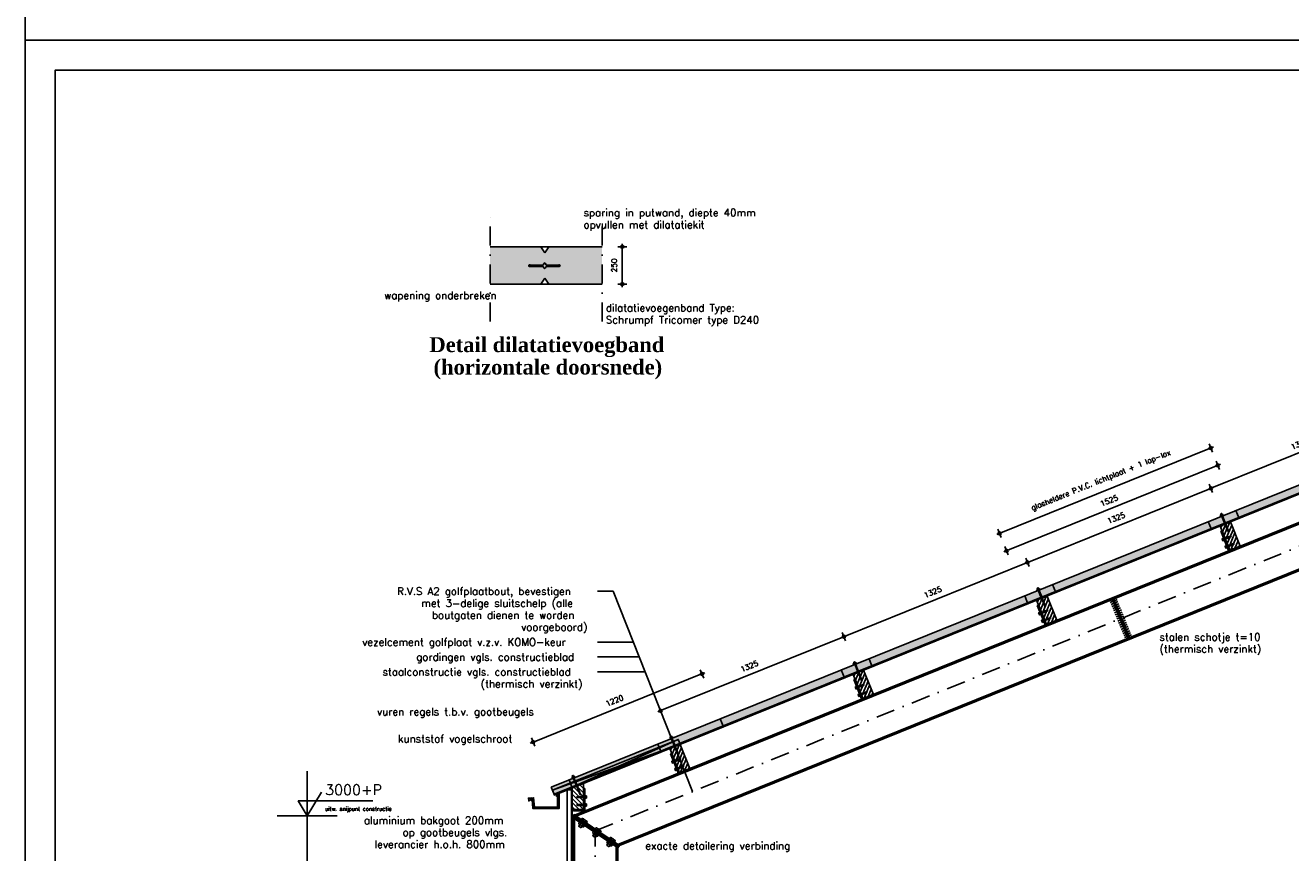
# Model space of a CAD drawing. Extents: x 0 to 38100, y 0 to 35640.
# Tile 16 of 42: x 0 to 8474, y 18321 to 23860. Entities that reach past the tile are written whole.
import ezdxf
from ezdxf.enums import TextEntityAlignment as Align

# ---------------------------------------------------------------- set-up
doc = ezdxf.new("R2010")
doc.units = 0
doc.header["$LTSCALE"] = 20
doc.header["$PDMODE"] = 1
doc.header["$PDSIZE"] = -3
doc.linetypes.add('DASHDOT2', pattern=[12.7, 6.35, -3.175, 0, -3.175])
doc.layers.get('0').update_dxf_attribs({"linetype": 'CONTINUOUS'})
doc.layers.get('DEFPOINTS').update_dxf_attribs({"linetype": 'CONTINUOUS'})
for name, color, linetype in [('A--A23--_F123-_SOLID', 27, 'CONTINUOUS'), ('A--A27--_F123-_SOLID', 7, 'CONTINUOUS'), ('A--A28H-_F-2--', 9, 'CONTINUOUS'), ('A--L$1A-_AFBREEKLIJN', 1, 'DASHDOT2'), ('A--L$2A-', 7, 'CONTINUOUS'), ('A--L$2A-_F123-', 1, 'CONTINUOUS'), ('A--L16--_F123-', 3, 'CONTINUOUS'), ('A--L21--_F123-', 1, 'CONTINUOUS'), ('A--L27--', 7, 'CONTINUOUS'), ('A--L27--_F-23-', 2, 'CONTINUOUS'), ('A--L27--_F123-', 1, 'CONTINUOUS'), ('A--L28--', 7, 'CONTINUOUS'), ('A--L28--_F-23-', 7, 'CONTINUOUS'), ('A--L28H-_F-23-', 7, 'CONTINUOUS'), ('A--L28S-_F123-', 1, 'CONTINUOUS'), ('A--M$1A-_F123-_MAATV', 7, 'CONTINUOUS'), ('A--M$1A-_F123-_PEILM', 7, 'CONTINUOUS'), ('A--T$1A-_F123-_01', 7, 'CONTINUOUS'), ('A--T$1A-_F123-_0_13MM', 8, 'CONTINUOUS'), ('A--T$1A-_F123-_0_18MM', 1, 'CONTINUOUS'), ('A--T$1A-_F123-_0_25MM', 2, 'CONTINUOUS'), ('A--T$1A-_F123-_0_35MM', 3, 'CONTINUOUS'), ('X--LR---_CP', 7, 'CONTINUOUS')]:
    doc.layers.add(name, color=color, linetype=linetype)
doc.styles.add('0_13', font='ROMANS.shx', dxfattribs={"height": 26})
doc.styles.add('0_25', font='ROMANS.shx', dxfattribs={"height": 50})
doc.styles.add('0_35', font='ROMANS.shx', dxfattribs={"height": 70})
doc.styles.add('ALFA-0_25', font='ROMANS')
doc.styles.add('DLV_5', font='TIMESBD.TTF')
doc.styles.add('MISO', font='ROMANS.shx')
doc.dimstyles.new('DLV18', dxfattribs={"dimscale": 20, "dimtxt": 1.8, "dimasz": 1, "dimexe": 0, "dimexo": 0, "dimgap": 0, "dimtad": 0, "dimdec": 0, "dimrnd": 1, "dimzin": 0, "dimtxsty": 'MISO', "dimblk1": '$DIMDLV', "dimblk2": '$DIMDLV', "dimsah": 1, "dimcen": 0, "dimse1": 1, "dimse2": 1, "dimclrd": 256, "dimclre": 256, "dimclrt": 1, "dimazin": 3, "dimtfac": 1, "dimtdec": 0, "dimtix": 1, "dimtmove": 0, "dimatfit": 3, "dimtvp": 1.5, "dimtolj": 1, "dimtzin": 0})

# ---------------------------------------------------------------- blocks, each defined once
blk = doc.blocks.new('QD28001-')
at = {"layer": 'A--L28--_F-23-', "color": 8, "linetype": 'CONTINUOUS'}
for p, q in [((-3.8, -0.3), (-3.4, 0)), ((-3.4, 0), (3.4, 0)), ((3.4, 0), (3.8, -0.3)), ((-5, -8.1), (-11, -9.7)), ((-11, -10.7), (-11, -9.7)), ((-11, -9.7), (11, -9.7)), ((11, -10.7), (-11, -10.7)), ((-5.5, -7.3), (-4.5, -6.1)), ((-5, -8.1), (-5.5, -7.3)), ((5.5, -7.3), (-5.5, -7.3)), ((5, -8.1), (-5, -8.1)), ((-3.8, -4.8), (-3.8, -0.3)), ((3.8, -4.8), (-3.8, -4.8)), ((3.8, -4.8), (-3.8, -4.8)), ((-2.5, -59), (-2.5, -15.2)), ((-2.5, -84.4), (-2.5, -67)), ((-2.5, -84.4), (-2.1, -86.8)), ((-1.9, -4.8), (-1.9, -0.3)), ((1.9, -4.8), (1.9, -0.3)), ((2.5, -84.4), (2.2, -86.3)), ((2.5, -59), (2.5, -15.2)), ((2.5, -84.4), (2.5, -67)), ((3.8, -0.3), (3.8, -4.8)), ((4.5, -6.1), (5.5, -7.3)), ((5, -8.1), (5.5, -7.3)), ((11, -9.7), (5, -8.1)), ((11, -10.7), (11, -9.7)), ((3.3, -89.4), (-3.2, -88)), ((3.3, -91.9), (-3.2, -90.6)), ((3.3, -94.5), (-3.2, -93.1)), ((3.3, -97), (-3.2, -95.7)), ((3.3, -99.6), (-3.2, -98.2)), ((3.3, -102.1), (-3.2, -100.7)), ((3.3, -104.7), (-3.2, -103.3)), ((3.3, -107.2), (-3.2, -105.8)), ((3.3, -109.8), (-3.2, -108.4)), ((3.3, -112.3), (-3.2, -110.9)), ((3.3, -114.9), (-3.2, -113.5)), ((3.3, -117.4), (-3.2, -116)), ((3.3, -120), (-3.2, -118.6)), ((-2.1, -87.6), (-2.1, -86.8)), ((-2.1, -88.4), (-2.1, -90.2)), ((-2.1, -90.9), (-2.1, -92.7)), ((-2.1, -93.5), (-2.1, -95.3)), ((-2.1, -96), (-2.1, -97.8)), ((-2.1, -98.6), (-2.1, -100.4)), ((-2.1, -101.1), (-2.1, -102.9)), ((-2.1, -103.7), (-2.1, -105.5)), ((-2.1, -106.2), (-2.1, -108)), ((-2.1, -108.8), (-2.1, -110.6)), ((-2.1, -111.3), (-2.1, -113.1)), ((-2.1, -113.9), (-2.1, -115.7)), ((-2.1, -116.4), (-2.1, -118.2)), ((-2.1, -118.9), (-2.1, -120.8)), ((3.3, -130.1), (-0.2, -129.4)), ((3.3, -86.8), (0.1, -86.2)), ((3.3, -127.5), (0.1, -126.9)), ((3.3, -132.6), (0.3, -132)), ((2.1, -89), (2.1, -87.2)), ((2.1, -89.7), (2.1, -91.6)), ((2.1, -92.3), (2.1, -94.1)), ((2.1, -94.8), (2.1, -96.7)), ((2.1, -97.4), (2.1, -99.2)), ((2.1, -99.9), (2.1, -101.8)), ((2.1, -102.5), (2.1, -104.3)), ((2.1, -105), (2.1, -106.9)), ((2.1, -107.6), (2.1, -109.4)), ((2.1, -110.1), (2.1, -111.9)), ((2.1, -112.7), (2.1, -114.5)), ((2.1, -115.2), (2.1, -117)), ((2.1, -117.8), (2.1, -119.6)), ((2.1, -120.3), (2.1, -127)), ((2.1, -120.3), (2.1, -122.1)), ((2.1, -127.9), (2.1, -129.7)), ((2.1, -130.4), (2.1, -132.3))]:
    blk.add_line(p, q, dxfattribs=at)
for points in [[(6.2, -6.1), (-6.2, -6.1), (-6.2, -4.8), (6.2, -4.8)], [(-2.1, -87.6), (3.3, -89.4), (2.1, -89.7), (-3.2, -88)], [(-2.1, -90.2), (3.3, -91.9), (2.1, -92.3), (-3.2, -90.6)], [(-2.1, -92.7), (3.3, -94.5), (2.1, -94.8), (-3.2, -93.1)], [(-2.1, -95.3), (3.3, -97), (2.1, -97.4), (-3.2, -95.7)], [(-2.1, -97.8), (3.3, -99.6), (2.1, -99.9), (-3.2, -98.2)], [(-2.1, -100.4), (3.3, -102.1), (2.1, -102.5), (-3.2, -100.7)], [(-2.1, -102.9), (3.3, -104.7), (2.1, -105), (-3.2, -103.3)], [(-2.1, -105.5), (3.3, -107.2), (2.1, -107.6), (-3.2, -105.8)], [(-2.1, -108), (3.3, -109.8), (2.1, -110.1), (-3.2, -108.4)], [(-2.1, -110.6), (3.3, -112.3), (2.1, -112.7), (-3.2, -110.9)], [(-2.1, -113.1), (3.3, -114.9), (2.1, -115.2), (-3.2, -113.5)], [(-2.1, -115.7), (3.3, -117.4), (2.1, -117.8), (-3.2, -116)], [(-2.1, -118.2), (3.3, -120), (2.1, -120.3), (-3.2, -118.6)], [(2.1, -87.2), (0.1, -86.2), (2.1, -86.3), (3.3, -86.8)], [(2.1, -127.9), (0.1, -126.9), (2.1, -127), (3.3, -127.5)]]:
    blk.add_lwpolyline(points, close=True, dxfattribs=at)
for points in [[(-2.5, -67), (-1.9, -63.3), (-1.9, -59), (-3.7, -59, 0.215905), (-2.5, -67, 0.240288)], [(2.5, -67), (1.9, -63.3), (1.9, -59), (3.7, -59, -0.215905), (2.5, -67, -0.240288)], [(-2.1, -126.5, -0.245375), (-1.3, -126.9, -0.082052), (-0.2, -129.2, -0.040501), (0.3, -131.9, -0.029739), (0.5, -135.6, -0.004166)]]:
    blk.add_lwpolyline(points, format="xyb", dxfattribs=at)
for points in [[(-2.1, -118.9), (-2.1, -128.3), (-3.2, -128.7), (-2.1, -129.1), (-2.1, -130.9), (-3.2, -131.3), (-2.1, -131.6), (-2.1, -134), (0, -136.1), (2.1, -134), (2.1, -133)], [(-0.3, -128.9), (3.3, -130.1), (2.1, -130.4), (-0.1, -129.7)], [(0.3, -131.7), (3.3, -132.6), (2.1, -133), (0.4, -132.4)]]:
    blk.add_lwpolyline(points, dxfattribs=at)
for centre, radius, start, end in [((-2.9, -1.6), 1.57, 52.12053, 127.87947), ((0, -5.8), 5.77, 70.52918, 109.47082), ((2.9, -1.6), 1.57, 52.12053, 127.87947), ((-5.9, -16.8), 6.13, 100.63959, 178.42907), ((0, -65.2), 50, 76.11686, 103.88314), ((5.8, -16.8), 6.13, 1.57098, 79.36096)]:
    blk.add_arc(centre, radius, start, end, dxfattribs=at)
at = {"layer": 'X--LR---_CP', "linetype": 'CONTINUOUS'}
blk.add_point((0, 0), dxfattribs=at)
blk = doc.blocks.new('QD28002-')
at = {"layer": 'A--L28--_F-23-', "color": 8, "linetype": 'CONTINUOUS'}
for p, q in [((-10.2, 0), (-10.2, 3)), ((10.3, 3), (-10.2, 3)), ((10.3, 0), (-10.2, 0)), ((-7.5, 10.5), (7.5, 10.5)), ((-7.5, 3), (-7.5, 10.5)), ((-3.8, 3), (-3.8, 10.5)), ((0, 15), (0, -54.5)), ((3.7, 3), (3.7, 10.5)), ((7.5, 3), (7.5, 10.5)), ((10.3, 0), (10.3, 3)), ((-1.9, 0), (-4.7, -1)), ((4.7, -2.2), (-4.7, -5.5)), ((4.7, -6.7), (-4.7, -10)), ((4.7, -11.2), (-4.7, -14.5)), ((4.7, -15.7), (-4.7, -19)), ((4.7, -20.2), (-4.7, -23.5)), ((4.7, -24.7), (-4.7, -28)), ((4.7, -29.2), (-4.7, -32.5)), ((4.7, -33.7), (-4.7, -37)), ((4.7, -38.2), (-4.7, -41.5)), ((4.7, -42.7), (-4.7, -46)), ((-3.2, 0), (-3.2, -46.3)), ((-3.2, -46.3), (-1.5, -50)), ((1.5, -50), (-1.5, -50)), ((3.2, -46.3), (1.5, -50)), ((3.2, 0), (3.2, -46.3))]:
    blk.add_line(p, q, dxfattribs=at)
for centre, major_axis, ratio, start_param, end_param in [((-5.6, 9), (-1.87, 0), 0.8, -3.141593, 0), ((0, 9), (-3.75, 0), 0.4, 3.141592, 6.283189), ((5.6, 9), (-1.87, 0), 0.8, -3.141593, 0)]:
    blk.add_ellipse(centre, major_axis=major_axis, ratio=ratio, start_param=start_param, end_param=end_param, dxfattribs=at)
at = {"layer": 'X--LR---_CP', "linetype": 'CONTINUOUS'}
blk.add_point((0, 0), dxfattribs=at)
blk = doc.blocks.new('*X7')
at = {"color": 0}
for p, q in [((16538.7, 19791.4), (16608.4, 19861.1)), ((16538.7, 19819.7), (16580.2, 19861.1)), ((16538.7, 19848), (16551.9, 19861.1)), ((16538.7, 19763.1), (16613.7, 19838.1)), ((16538.7, 19734.8), (16613.7, 19809.8)), ((16538.7, 19706.6), (16613.7, 19781.6)), ((16546.6, 19686.1), (16613.7, 19753.3)), ((16574.9, 19686.1), (16613.7, 19725)), ((16603.2, 19686.1), (16613.7, 19696.7))]:
    blk.add_line(p, q, dxfattribs=at)
blk = doc.blocks.new('QD28H46-')
at = {"layer": 'A--L28H-_F-23-', "color": 2}
blk.add_lwpolyline([(0, 0), (0, 175), (75, 175), (75, 0)], close=True, dxfattribs=at)
at = {"layer": 'X--LR---_CP'}
blk.add_point((0, 0), dxfattribs=at)
at = {"layer": 'A--A28H-_F-2--'}
blk.add_blockref('*X7', (-16538.7, -19686.1), dxfattribs=at)
blk = doc.blocks.new('QD20601-')
at = {"layer": 'A--L28--_F-23-', "color": 1, "linetype": 'CONTINUOUS'}
blk.add_lwpolyline([(-9, 141), (-9, -9), (66, -9), (66, 0), (0, 0), (0, 0), (0, 141)], close=True, dxfattribs=at)
at = {"layer": 'X--LR---_CP', "linetype": 'CONTINUOUS'}
blk.add_point((0, 0), dxfattribs=at)
blk = doc.blocks.new('QD28003-')
at = {"layer": 'X--LR---_CP', "linetype": 'CONTINUOUS'}
blk.add_point((0, 0), dxfattribs=at)
at = {"layer": 'A--L28--', "color": 1, "linetype": 'CONTINUOUS'}
for name, p in [('QD28H46-', (-37.5, -175)), ('QD28001-', (0, 74.1)), ('QD20601-', (-37.5, -175))]:
    blk.add_blockref(name, p, dxfattribs=at)
at = {"layer": 'A--L28--', "color": 1, "linetype": 'CONTINUOUS', "rotation": 90}
for p in [(-46.5, -91), (-46.5, -144.3)]:
    blk.add_blockref('QD28002-', p, dxfattribs=at)
blk = doc.blocks.new('QD28H46A')
at = {"layer": 'A--A28H-_F-2--', "linetype": 'CONTINUOUS'}
h = blk.add_hatch(dxfattribs=at)
h.set_pattern_fill('ALFALINE', color=256, scale=20, style=0, pattern_type=2)
h.set_pattern_definition([(45, (-28800.83, -45005.233), (-14.1421356, 14.1421356), [])])
h.paths.add_polyline_path([(0, 0), (0, 175), (75, 144.7), (75, 0)])
at = {"layer": 'A--L28H-_F-23-', "color": 2}
blk.add_lwpolyline([(0, 0), (0, 175), (75, 144.7), (75, 0)], close=True, dxfattribs=at)
at = {"layer": 'X--LR---_CP'}
blk.add_point((0, 0), dxfattribs=at)
blk = doc.blocks.new('QD28007-')
at = {"layer": 'X--LR---_CP'}
blk.add_point((0, 0), dxfattribs=at)
at = {"layer": 'A--L28--', "color": 1, "linetype": 'CONTINUOUS'}
for name, p, rotation in [('QD28001-', (-3.7, 81.4), 338), ('QD28002-', (-84, -60.7), 90), ('QD28002-', (-84, -114), 90)]:
    blk.add_blockref(name, p, dxfattribs=dict(at, rotation=rotation))
at = {"layer": 'A--L28--'}
blk.add_blockref('QD28H46A', (-75, -144.7), dxfattribs=at)
at = {"layer": 'A--L28--', "color": 1, "linetype": 'CONTINUOUS'}
blk.add_blockref('QD20601-', (-75, -144.7), dxfattribs=at)
blk = doc.blocks.new('$DIMDLV')
at = {"color": 0}
for p, q in [((-1, 0), (1, 0)), ((0, -1.5), (0, 1.5))]:
    blk.add_line(p, q, dxfattribs=at)
blk.add_circle((0, 0), 0.5, dxfattribs=at)
blk = doc.blocks.new('*D28')
at = {"layer": 'A--M$1A-_F123-_MAATV'}
blk.add_line((9149.4, 21249.2), (7958, 20767.8), dxfattribs=at)
at = {"layer": 'DEFPOINTS', "color": 0}
for p in [(9264.4, 21017.9), (7939.4, 20760.3), (8035.9, 20521.6)]:
    blk.add_point(p, dxfattribs=at)
at = {"layer": 'A--M$1A-_F123-_MAATV', "xscale": 20, "yscale": 20, "zscale": 20}
for p, rotation in [((9168, 21256.7), 22.00000000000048), ((7939.4, 20760.3), 202.0000000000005)]:
    blk.add_blockref('$DIMDLV', p, dxfattribs=dict(at, rotation=rotation))
at = {"layer": 'A--M$1A-_F123-_MAATV', "color": 1, "insert": (8533.5, 21058.6), "char_height": 36, "attachment_point": 5, "rotation": 22, "style": 'MISO'}
blk.add_mtext('\\A1;1325', dxfattribs=at)
blk = doc.blocks.new('*D29')
at = {"layer": 'A--M$1A-_F123-_MAATV'}
blk.add_line((7920.9, 20752.8), (6729.5, 20271.5), dxfattribs=at)
at = {"layer": 'DEFPOINTS', "color": 0}
for p in [(8035.9, 20521.6), (6710.9, 20264), (6807.4, 20025.2)]:
    blk.add_point(p, dxfattribs=at)
at = {"layer": 'A--M$1A-_F123-_MAATV', "xscale": 20, "yscale": 20, "zscale": 20}
for p, rotation in [((7939.4, 20760.3), 22.00000000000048), ((6710.9, 20264), 202.0000000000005)]:
    blk.add_blockref('$DIMDLV', p, dxfattribs=dict(at, rotation=rotation))
at = {"layer": 'A--M$1A-_F123-_MAATV', "color": 1, "insert": (7305, 20562.2), "char_height": 36, "attachment_point": 5, "rotation": 22, "style": 'MISO'}
blk.add_mtext('\\A1;1325', dxfattribs=at)
blk = doc.blocks.new('*D30')
at = {"layer": 'A--M$1A-_F123-_MAATV'}
blk.add_line((6692.4, 20256.5), (5500.9, 19775.1), dxfattribs=at)
at = {"layer": 'DEFPOINTS', "color": 0}
for p in [(6807.4, 20025.2), (5482.4, 19767.6), (5578.9, 19528.9)]:
    blk.add_point(p, dxfattribs=at)
at = {"layer": 'A--M$1A-_F123-_MAATV', "xscale": 20, "yscale": 20, "zscale": 20}
for p, rotation in [((6710.9, 20264), 22.00000000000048), ((5482.4, 19767.6), 202.0000000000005)]:
    blk.add_blockref('$DIMDLV', p, dxfattribs=dict(at, rotation=rotation))
at = {"layer": 'A--M$1A-_F123-_MAATV', "color": 1, "insert": (6076.4, 20065.9), "char_height": 36, "attachment_point": 5, "rotation": 22, "style": 'MISO'}
blk.add_mtext('\\A1;1325', dxfattribs=at)
blk = doc.blocks.new('*D31')
at = {"layer": 'A--M$1A-_F123-_MAATV'}
blk.add_line((5463.9, 19760.1), (4272.4, 19278.8), dxfattribs=at)
at = {"layer": 'DEFPOINTS', "color": 0}
for p in [(5578.9, 19528.9), (4253.9, 19271.3), (4350.3, 19032.5)]:
    blk.add_point(p, dxfattribs=at)
at = {"layer": 'A--M$1A-_F123-_MAATV', "xscale": 20, "yscale": 20, "zscale": 20}
for p, rotation in [((5482.4, 19767.6), 22.00000000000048), ((4253.9, 19271.3), 202.0000000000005)]:
    blk.add_blockref('$DIMDLV', p, dxfattribs=dict(at, rotation=rotation))
at = {"layer": 'A--M$1A-_F123-_MAATV', "color": 1, "insert": (4847.9, 19569.5), "char_height": 36, "attachment_point": 5, "rotation": 22, "style": 'MISO'}
blk.add_mtext('\\A1;1325', dxfattribs=at)
blk = doc.blocks.new('*D32')
at = {"layer": 'A--M$1A-_F123-_MAATV'}
blk.add_line((3419, 19068.8), (4513, 19510.8), dxfattribs=at)
at = {"layer": 'DEFPOINTS', "color": 0}
for p in [(4531.6, 19518.3), (4653.3, 19217), (3522.2, 18759.9)]:
    blk.add_point(p, dxfattribs=at)
at = {"layer": 'A--M$1A-_F123-_MAATV', "xscale": 20, "yscale": 20, "zscale": 20}
for p, rotation in [((4531.6, 19518.3), 21.99999999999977), ((3400.4, 19061.3), 201.9999999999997)]:
    blk.add_blockref('$DIMDLV', p, dxfattribs=dict(at, rotation=rotation))
at = {"layer": 'A--M$1A-_F123-_MAATV', "color": 1, "insert": (3945.8, 19339.8), "char_height": 36, "attachment_point": 5, "rotation": 22, "style": 'MISO'}
blk.add_mtext('\\A1;1220', dxfattribs=at)
blk = doc.blocks.new('*D36')
at = {"layer": 'A--M$1A-_F123-_MAATV'}
blk.add_line((6543.1, 20465.8), (7920, 21022.1), dxfattribs=at)
at = {"layer": 'DEFPOINTS', "color": 0}
for p in [(7938.5, 21029.6), (8107.1, 20612.4), (6693.1, 20041.1)]:
    blk.add_point(p, dxfattribs=at)
at = {"layer": 'A--M$1A-_F123-_MAATV', "xscale": 20, "yscale": 20, "zscale": 20}
for p, rotation in [((7938.5, 21029.6), 22.00000000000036), ((6524.6, 20458.3), 202.0000000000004)]:
    blk.add_blockref('$DIMDLV', p, dxfattribs=dict(at, rotation=rotation))
at = {"layer": 'A--M$1A-_F123-_MAATV', "color": 1, "insert": (7204.6, 20810.7), "char_height": 36, "attachment_point": 5, "rotation": 22, "style": 'MISO'}
blk.add_mtext('\\A1;glasheldere P.V.C. lichtplaat + 1 lap-lox', dxfattribs=at)
blk = doc.blocks.new('*D35')
at = {"layer": 'A--M$1A-_F123-_MAATV'}
blk.add_line((6589.9, 20349.9), (7966.8, 20906.2), dxfattribs=at)
at = {"layer": 'DEFPOINTS', "color": 0}
for p in [(7985.3, 20913.7), (8107.1, 20612.4), (6693.1, 20041.1)]:
    blk.add_point(p, dxfattribs=at)
at = {"layer": 'A--M$1A-_F123-_MAATV', "xscale": 20, "yscale": 20, "zscale": 20}
for p, rotation in [((7985.3, 20913.7), 22.00000000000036), ((6571.4, 20342.4), 202.0000000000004)]:
    blk.add_blockref('$DIMDLV', p, dxfattribs=dict(at, rotation=rotation))
at = {"layer": 'A--M$1A-_F123-_MAATV', "color": 1, "insert": (7258.1, 20678.1), "char_height": 36, "attachment_point": 5, "rotation": 22, "style": 'MISO'}
blk.add_mtext('\\A1;1525', dxfattribs=at)
blk = doc.blocks.new('QD27102-')
at = {"layer": 'A--L27--_F-23-', "color": 2, "linetype": 'CONTINUOUS'}
for points in [[(0, 0), (0, -99), (175, -99), (181, -32.5), (175, -32), (169, -93), (6, -93), (6, -34)], [(10, -10), (10, -90), (165, -90), (170.87, -26.41), (206, -28), (203, -47), (189, -40)]]:
    blk.add_lwpolyline(points, dxfattribs=at)
for points in [[(6, -34), (6, 0), (7.73, 1), (17.73, -16.32), (16, -17.32), (8, -3.5), (8, -34)], [(180.14, -46.91), (182, -27), (201.91, -28.86), (201.63, -31.85), (184.71, -30.27), (183.13, -47.19)]]:
    blk.add_lwpolyline(points, close=True, dxfattribs=at)
at = {"layer": 'X--LR---_CP'}
blk.add_point((0, 0), dxfattribs=at)
blk = doc.blocks.new('OO-PM-02')
at = {"layer": 'A--M$1A-_F123-_PEILM', "color": 1}
blk.add_line((10, 0), (-10, 0), dxfattribs=at)
at = {"layer": 'A--M$1A-_F123-_PEILM', "color": 2}
blk.add_lwpolyline([(22, 5), (-3, 5), (0, 0), (4.8, 8)], dxfattribs=at)
at = {"layer": 'A--T$1A-_F123-_0_13MM', "color": 8, "style": '0_13', "flags": 1}
blk.add_attdef('NULPUNT', text='', height=0.5, rotation=59.0362, dxfattribs=at).set_placement((2.4, 4), align=Align.BOTTOM_RIGHT)
at = {"layer": 'A--T$1A-_F123-_0_13MM', "color": 8, "style": '0_13'}
blk.add_attdef('BIJSCHRIFT', (6, 1.7), '', height=1.3, dxfattribs=at)
at = {"layer": 'A--T$1A-_F123-_0_35MM', "color": 3, "style": '0_35'}
blk.add_attdef('PEIL', (6, 7), '', height=3.5, dxfattribs=at)
blk = doc.blocks.new('*D263')
at = {"layer": 'A--M$1A-_F123-_MAATV', "linetype": 'CONTINUOUS'}
blk.add_line((3997.8, 22147.3), (3997.8, 22357.4), dxfattribs=at)
at = {"layer": 'DEFPOINTS', "color": 0, "linetype": 'CONTINUOUS'}
for p in [(3862.5, 22377.4), (3997.8, 22377.4), (3862.5, 22127.3)]:
    blk.add_point(p, dxfattribs=at)
at = {"layer": 'A--M$1A-_F123-_MAATV', "linetype": 'CONTINUOUS', "xscale": 20, "yscale": 20, "zscale": 20}
for p, rotation in [((3997.8, 22377.4), 90), ((3997.8, 22127.3), 270)]:
    blk.add_blockref('$DIMDLV', p, dxfattribs=dict(at, rotation=rotation))
at = {"layer": 'A--M$1A-_F123-_MAATV', "color": 1, "linetype": 'CONTINUOUS', "insert": (3943.8, 22252.4), "char_height": 36, "attachment_point": 5, "rotation": 90, "style": 'MISO'}
blk.add_mtext('\\A1;250', dxfattribs=at)
blk = doc.blocks.new('KA-A1-2X')
at = {"layer": 'A--L$2A-_F123-'}
blk.add_lwpolyline([(0, 0), (0, 594), (1261, 594), (1261, 0)], close=True, dxfattribs=at)
at = {"layer": 'A--L$2A-_F123-', "color": 4}
blk.add_lwpolyline([(10, 10), (1251, 10), (1251, 584), (10, 584)], close=True, dxfattribs=at)

msp = doc.modelspace()

# ---------------------------------------------------------------- linework, layer by layer
at = {"layer": 'A--A23--_F123-_SOLID', "color": 27, "linetype": 'CONTINUOUS'}
for points in [[(3452.7, 22127.3), (3452.7, 22377.4), (3112.5, 22127.3), (3112.5, 22377.4)], [(3478.8, 22337.4), (3452.7, 22377.4), (3478.8, 22167.3), (3452.7, 22127.3)], [(3505, 22377.4), (3478.8, 22337.4), (3505, 22127.3), (3478.8, 22167.3)], [(3862.5, 22127.3), (3862.5, 22377.4), (3505, 22127.3), (3505, 22377.4)]]:
    msp.add_solid(points, dxfattribs=at)
at = {"layer": 'A--A27--_F123-_SOLID', "color": 16, "linetype": 'CONTINUOUS'}
for points in [[(10397.8, 21482.9), (10378.7, 21530.2), (7940.7, 20490.2), (7921.6, 20537.4)], [(6712.2, 19993.8), (6693.1, 20041.1), (3541.3, 18712.6), (3522.2, 18759.9)]]:
    msp.add_solid(points, dxfattribs=at)
at = {"layer": 'A--A27--_F123-_SOLID', "color": 7, "linetype": 'CONTINUOUS'}
for points in [[(10400.2, 21476.8), (10397.8, 21482.9), (7943.2, 20484.1), (7940.7, 20490.2)], [(6714.7, 19987.8), (6712.2, 19993.8), (3543.7, 18706.6), (3541.3, 18712.6)]]:
    msp.add_solid(points, dxfattribs=at)
at = {"layer": 'A--A27--_F123-_SOLID', "color": 11, "linetype": 'CONTINUOUS'}
msp.add_solid([(6714.7, 19987.8), (6693.1, 20041.1), (7943.2, 20484.1), (7921.6, 20537.4)], dxfattribs=at)
at = {"layer": 'A--L$1A-_AFBREEKLIJN', "linetype": 'DASHDOT2'}
for points in [[(3112.5, 21877.3), (3112.5, 22627.4)], [(3862.5, 21877.3), (3862.5, 22627.4)]]:
    msp.add_lwpolyline(points, dxfattribs=at)
at = {"layer": 'A--L16--_F123-', "color": 3, "linetype": 'CONTINUOUS'}
for p, q in [((3112.5, 22377.4), (3452.7, 22377.4)), ((3452.7, 22377.4), (3478.8, 22337.4)), ((3505, 22377.4), (3478.8, 22337.4)), ((3505, 22377.4), (3862.5, 22377.4)), ((3112.5, 22127.3), (3452.7, 22127.3)), ((3452.7, 22127.3), (3478.8, 22167.3)), ((3505, 22127.3), (3478.8, 22167.3)), ((3505, 22127.3), (3862.5, 22127.3))]:
    msp.add_line(p, q, dxfattribs=at)
at = {"layer": 'A--L16--_F123-', "color": 2, "linetype": 'CONTINUOUS'}
for p, q in [((3505, 22377.4), (3452.7, 22377.4)), ((3468.7, 22254.3), (3383, 22254.3)), ((3468.7, 22246.5), (3383, 22246.5)), ((3548.8, 22254.3), (3488.1, 22254.3)), ((3548.8, 22246.5), (3488.1, 22246.5)), ((3548.8, 22254.3), (3569.7, 22254.3)), ((3548.8, 22246.5), (3569.7, 22246.5)), ((3505, 22127.3), (3452.7, 22127.3))]:
    msp.add_line(p, q, dxfattribs=at)
for centre, start, end in [((3378.1, 22250.4), 38.26107, 321.73893), ((3574.6, 22250.4), 218.26107, 141.73893)]:
    msp.add_arc(centre, 6.25, start, end, dxfattribs=at)
at = {"layer": 'A--L16--_F123-', "color": 2, "linetype": 'CONTINUOUS', "extrusion": (0, 0, -1)}
for centre, start_param, end_param in [((3478.4, 22249.3), -1.318116, 1.318116), ((3478.4, 22251.5), 1.823477, 4.459709)]:
    msp.add_ellipse(centre, major_axis=(0, 20), ratio=0.5, start_param=start_param, end_param=end_param, dxfattribs=at)
at = {"layer": 'A--L21--_F123-', "color": 1, "linetype": 'CONTINUOUS'}
msp.add_line((3627.7, 18742.1), (3662.7, 18742.1), dxfattribs=at)
at = {"layer": 'A--L21--_F123-', "color": 8, "linetype": 'CONTINUOUS'}
msp.add_line((3657.7, 16567.4), (3657.7, 18742.1), dxfattribs=at)
at = {"layer": 'A--L21--_F123-', "color": 1, "linetype": 'CONTINUOUS'}
msp.add_lwpolyline([(3662.7, 18742.1), (3662.7, 16567.4), (3627.7, 16567.4), (3627.7, 18742.1)], dxfattribs=at)
at = {"layer": 'A--L27--_F123-', "color": 1, "linetype": 'CONTINUOUS'}
for p, q in [((3522.2, 18759.9), (13977.7, 22984.3)), ((8107.1, 20612.4), (8128.6, 20559.1)), ((7921.6, 20537.4), (7943.2, 20484.1)), ((6878.6, 20116), (6900.1, 20062.7)), ((6693.1, 20041.1), (6714.7, 19987.8)), ((5650, 19619.7), (5671.6, 19566.3)), ((5464.6, 19544.7), (5486.1, 19491.4)), ((4653.3, 19217), (4674.9, 19163.6)), ((4236.1, 19048.4), (4257.6, 18995.1)), ((3543.7, 18706.6), (3522.2, 18759.9))]:
    msp.add_line(p, q, dxfattribs=at)
at = {"layer": 'A--L27--_F123-', "color": 8, "linetype": 'CONTINUOUS'}
for p, q in [((3541.3, 18712.6), (14268.8, 23046.8)), ((3543.7, 18706.6), (14271.2, 23040.8))]:
    msp.add_line(p, q, dxfattribs=at)
at = {"layer": 'A--L27--_F123-', "color": 3, "linetype": 'CONTINUOUS'}
msp.add_line((3662.7, 18754.7), (3641.2, 18808), dxfattribs=at)
at = {"layer": 'A--L27--_F123-', "color": 7, "linetype": 'CONTINUOUS'}
msp.add_lwpolyline([(3543.7, 18706.6), (3530.6, 18739.1), (4372, 19079), (4385.1, 19046.6), (3530.6, 18739.1), (3543.7, 18706.6), (4372, 19079), (4385.1, 19046.6), (3543.7, 18706.6)], close=True, dxfattribs=at)
at = {"layer": 'A--L28S-_F123-', "color": 1}
for p, q in [((3678.2, 18572.2), (14374.7, 22893.9)), ((3688.9, 18565), (14362.7, 22877.5)), ((3967.5, 18377.1), (14362.7, 22577)), ((3978.2, 18369.9), (14362.7, 22565.5)), ((3672.6, 18576), (3661.5, 18559.4)), ((3661.5, 18559.4), (3967, 18353.3)), ((3667, 18567.7), (3972.6, 18361.6)), ((3672.6, 18576), (3978.2, 18369.9)), ((3667, 15607.4), (3667, 18555.7)), ((3677.7, 15607.4), (3677.7, 18548.4)), ((3956.3, 15607.4), (3956.3, 18360.5)), ((3967, 18353.3), (3978.2, 18369.9)), ((3967, 15607.4), (3967, 18353.3))]:
    msp.add_line(p, q, dxfattribs=at)
at = {"layer": 'A--L28S-_F123-', "color": 8, "linetype": 'DASHDOT2'}
for p, q in [((3817, 18466.5), (14362.7, 22727.2)), ((3817, 15567.4), (3817, 18466.5))]:
    msp.add_line(p, q, dxfattribs=at)
at = {"layer": 'A--L28S-_F123-', "color": 8}
for p, q in [((7283.8, 20004.5), (7265.3, 19997)), ((7311.6, 20015.8), (7293.1, 20008.2)), ((7317.2, 20001.9), (7298.7, 19994.3)), ((7289.5, 19990.6), (7270.9, 19983.1)), ((7295.1, 19976.7), (7276.6, 19969.2)), ((7300.7, 19962.8), (7282.2, 19955.3)), ((7306.4, 19948.9), (7287.9, 19941.4)), ((7312, 19935), (7293.5, 19927.5)), ((7317.7, 19921.1), (7299.1, 19913.6)), ((7322.9, 19988), (7304.4, 19980.4)), ((7328.5, 19974.1), (7310, 19966.6)), ((7334.2, 19960.2), (7315.7, 19952.7)), ((7339.8, 19946.3), (7321.3, 19938.8)), ((7345.5, 19932.4), (7326.9, 19924.9)), ((7351.1, 19918.5), (7332.6, 19911)), ((7323.3, 19907.2), (7304.8, 19899.7)), ((7329, 19893.3), (7310.4, 19885.8)), ((7334.6, 19879.4), (7316.1, 19871.9)), ((7340.3, 19865.5), (7321.7, 19858)), ((7345.9, 19851.6), (7327.4, 19844.1)), ((7351.5, 19837.7), (7333, 19830.2)), ((7356.8, 19904.6), (7338.2, 19897.1)), ((7362.4, 19890.7), (7343.9, 19883.2)), ((7368.1, 19876.8), (7349.5, 19869.3)), ((7373.7, 19862.9), (7355.2, 19855.4)), ((7379.3, 19849), (7360.8, 19841.5)), ((7385, 19835.1), (7366.5, 19827.6)), ((7357.2, 19823.8), (7338.7, 19816.3)), ((7362.8, 19809.9), (7344.3, 19802.4)), ((7368.5, 19796), (7350, 19788.5)), ((7374.1, 19782.1), (7355.6, 19774.6)), ((7379.8, 19768.2), (7361.2, 19760.7)), ((7390.6, 19821.2), (7372.1, 19813.7)), ((7396.3, 19807.3), (7377.7, 19799.8)), ((7401.9, 19793.4), (7383.4, 19785.9)), ((7407.6, 19779.5), (7389, 19772)), ((3716.3, 18510.2), (3722, 18518.6)), ((3729, 18501.6), (3734.7, 18510)), ((3738.8, 18543.6), (3733.1, 18535.2)), ((3751.6, 18535), (3745.9, 18526.6)), ((3833, 18480.1), (3827.3, 18471.7)), ((3810.5, 18446.7), (3816.2, 18455.1)), ((3823.2, 18438.1), (3828.9, 18446.5)), ((3845.8, 18471.5), (3840.1, 18463.1)), ((3904.7, 18383.1), (3910.3, 18391.5)), ((3927.2, 18416.5), (3921.5, 18408.1)), ((3940, 18407.9), (3934.3, 18399.5)), ((3917.4, 18374.5), (3923.1, 18382.9))]:
    msp.add_line(p, q, dxfattribs=at)
at = {"layer": 'A--L28S-_F123-', "color": 1}
msp.add_lwpolyline([(7288.9, 20018.6), (7279.6, 20014.9), (7384.2, 19757.5), (7393.5, 19761.3)], close=True, dxfattribs=at)
at = {"layer": 'A--L28S-_F123-', "color": 8}
for points in [[(3722.3, 18487.5), (3729.8, 18498.6), (3713.2, 18509.8), (3705.7, 18498.7)], [(3711.8, 18525.5), (3706.1, 18517.1), (3707.5, 18513.7), (3712.6, 18510.2), (3716.3, 18510.2), (3717.7, 18506.8), (3725.4, 18501.6), (3729, 18501.6), (3730.5, 18498.2), (3735.6, 18494.7), (3739.2, 18494.7), (3744.9, 18503.1)], [(3722.9, 18542.1), (3728.6, 18550.5), (3732.3, 18550.4), (3737.4, 18547), (3738.8, 18543.6), (3742.5, 18543.6), (3750.2, 18538.4), (3751.6, 18535), (3755.3, 18535), (3760.4, 18531.5), (3761.8, 18528.1), (3756.1, 18519.7)], [(3817.1, 18478.5), (3822.8, 18487), (3826.5, 18486.9), (3831.6, 18483.5), (3833, 18480.1), (3836.7, 18480), (3844.4, 18474.9), (3845.8, 18471.5), (3849.5, 18471.4), (3854.6, 18468), (3856, 18464.6), (3850.3, 18456.2)], [(3816.5, 18423.9), (3824, 18435.1), (3807.4, 18446.3), (3799.9, 18435.1)], [(3806, 18462), (3800.3, 18453.5), (3801.7, 18450.1), (3806.8, 18446.7), (3810.5, 18446.7), (3811.9, 18443.3), (3819.6, 18438.1), (3823.2, 18438.1), (3824.6, 18434.7), (3829.7, 18431.2), (3833.4, 18431.2), (3839.1, 18439.6)], [(3900.1, 18398.4), (3894.5, 18390), (3895.9, 18386.6), (3901, 18383.2), (3904.7, 18383.1), (3906.1, 18379.7), (3913.7, 18374.6), (3917.4, 18374.5), (3918.8, 18371.1), (3923.9, 18367.7), (3927.6, 18367.6), (3933.3, 18376.1)], [(3911.3, 18415), (3917, 18423.4), (3920.7, 18423.4), (3925.8, 18419.9), (3927.2, 18416.5), (3930.9, 18416.5), (3938.5, 18411.3), (3940, 18407.9), (3943.6, 18407.9), (3948.7, 18404.5), (3950.2, 18401.1), (3944.5, 18392.6)], [(3910.7, 18360.4), (3918.2, 18371.6), (3901.6, 18382.7), (3894.1, 18371.6)]]:
    msp.add_lwpolyline(points, close=True, dxfattribs=at)
for points in [[(3712.6, 18510.2), (3717.7, 18506.8)], [(3725.4, 18501.6), (3730.5, 18498.2)], [(3737.4, 18547), (3742.5, 18543.6)], [(3750.2, 18538.4), (3755.3, 18535)], [(3831.6, 18483.5), (3836.7, 18480)], [(3844.4, 18474.9), (3849.5, 18471.4)], [(3806.8, 18446.7), (3811.9, 18443.3)], [(3819.6, 18438.1), (3824.6, 18434.7)], [(3925.8, 18419.9), (3930.9, 18416.5)], [(3938.5, 18411.3), (3943.6, 18407.9)], [(3901, 18383.2), (3906.1, 18379.7)], [(3913.7, 18374.6), (3918.8, 18371.1)]]:
    msp.add_lwpolyline(points, dxfattribs=at)
at = {"layer": 'A--M$1A-_F123-_PEILM', "color": 1, "linetype": 'CONTINUOUS'}
msp.add_line((1887.7, 14837.4), (1887.7, 18867.4), dxfattribs=at)
at = {"layer": 'A--T$1A-_F123-_0_18MM', "linetype": 'CONTINUOUS'}
for p, q in [((3936.1, 20071.5), (3832.6, 20071.5)), ((4468.4, 18729.7), (3936.1, 20071.5)), ((4071, 19731.5), (3832.6, 19731.5)), ((4110.7, 19631.5), (3832.6, 19631.5)), ((4150.3, 19531.5), (3832.6, 19531.5))]:
    msp.add_line(p, q, dxfattribs=at)
at = {"layer": 'A--T$1A-_F123-_0_18MM'}
for points in [[(3478.8, 22377.4, 0, 13.3, 0), (3499, 22412, 0, 0, 0), (3608.6, 22599.6, 0, 0, 0), (3724.1, 22599.6, 0, 0, 0)], [(3554.3, 22246.5, 0, 13.3, 0), (3578.9, 22215, 0, 0, 0), (3778.1, 21960, 0, 0, 0), (3877.6, 21960, 0, 0, 0)]]:
    msp.add_lwpolyline(points, format="xyseb", dxfattribs=at)
at = {"layer": 'A--T$1A-_F123-_0_18MM', "linetype": 'CONTINUOUS'}
for points in [[(3446.4, 22246.5, 0, 13, 0), (3423.8, 22213.5, 0, 0, 0), (3302, 22046.8, 0, 0, 0), (3241.5, 22046.8, 0, 0, 0)], [(7388.8, 19759.4, 0, 13.3, 0), (7427.5, 19759.4, 0, 0, 0), (7473.8, 19759.4, 0, 0, 0), (7591, 19759.4, 0, 0, 0)], [(3945.3, 18906.6, 0, 13, 0), (3918.7, 18937.9, 0, 0, 0), (3645.5, 19259.4, 0, 0, 0), (3562.3, 19259.4, 0, 0, 0)], [(3641.2, 18808, 0, 13, 0), (3614.6, 18839.3, 0, 0, 0), (3415.7, 19073.4, 0, 0, 0), (3356.9, 19073.4, 0, 0, 0)], [(3432.1, 18616, 0, 13.3, 0), (3411.5, 18578.3, 0, 0, 0), (3382.8, 18531.5, 0, 0, 0), (3322.9, 18531.5, 0, 0, 0)]]:
    msp.add_lwpolyline(points, format="xyseb", dxfattribs=at)
at = {"layer": 'A--T$1A-_F123-_0_25MM', "linetype": 'CONTINUOUS'}
msp.add_lwpolyline([(3972.6, 18361.6, 0, 20, 0), (4032.6, 18361.6, 0, 0, 0), (4135.7, 18361.6, 0, 0, 0)], format="xyseb", dxfattribs=at)

# ---------------------------------------------------------------- block references
at = {"layer": 'A--L$2A-', "xscale": 20, "yscale": 20}
for p in [(0, 23760), (0, 11880)]:
    msp.add_blockref('KA-A1-2X', p, dxfattribs=at)
at = {"layer": 'A--L27--', "color": 1, "linetype": 'CONTINUOUS', "xscale": -1}
msp.add_blockref('QD27102-', (3574.6, 18715), dxfattribs=at)
at = {"layer": 'A--L28--', "color": 1, "linetype": 'CONTINUOUS', "rotation": 21.99999999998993}
for p in [(8035.9, 20521.6), (6807.4, 20025.2), (5578.9, 19528.9), (4350.3, 19032.5)]:
    msp.add_blockref('QD28003-', p, dxfattribs=at)
at = {"layer": 'A--L28--', "xscale": -1}
msp.add_blockref('QD28007-', (3662.7, 18754.7), dxfattribs=at)
at = {"layer": 'A--M$1A-_F123-_PEILM', "linetype": 'CONTINUOUS', "xscale": 20, "yscale": 20}
msp.add_blockref('OO-PM-02', (1887.7, 18567.4), dxfattribs=at).add_auto_attribs({'PEIL': '3000+P', 'BIJSCHRIFT': 'uitw. snijpunt constructie'})

# ---------------------------------------------------------------- texts
at = {"layer": 'A--T$1A-_F123-_01', "linetype": 'CONTINUOUS', "style": 'DLV_5'}
for s, p in [('Detail dilatatievoegband', (3492.8, 21672.3)), ('(horizontale doorsnede)', (3499.3, 21522.3))]:
    msp.add_text(s, height=100, dxfattribs=at).set_placement(p, align=Align.CENTER)
at = {"layer": 'A--T$1A-_F123-_0_25MM', "color": 2, "linetype": 'CONTINUOUS', "style": '0_25'}
for s, p in [('sparing in putwand, diepte 40mm', (3738.2, 22581.3)), ('opvullen met dilatatiekit', (3738.2, 22500.6)), ('dilatatievoegenband Type:', (3887.8, 21943.6)), ('Schrumpf Tricomer type D240', (3887.8, 21863.6))]:
    msp.add_text(s, height=50, dxfattribs=at).set_placement(p)
at = {"layer": 'A--T$1A-_F123-_0_25MM', "linetype": 'CONTINUOUS'}
for s, style, p in [('wapening onderbreken', '0_25', (2403.4, 22027.4)), ('stalen schotje t=10', '0_25', (7595, 19740.4)), ('(thermisch verzinkt)', '0_25', (7595, 19660.4)), ('vuren regels t.b.v. gootbeugels', 'ALFA-0_25', (2355.4, 19240.4)), ('kunststof vogelschroot', 'ALFA-0_25', (2496.1, 19059.1)), ('exacte detailering verbinding', '0_25', (4151.4, 18342.6))]:
    msp.add_text(s, height=50, dxfattribs=dict(at, style=style)).set_placement(p)
at = {"layer": 'A--T$1A-_F123-_0_25MM'}
for s, style, p in [('R.V.S A2 golfplaatbout, bevestigen', 'ALFA-0_25', (2489.7, 20046.5)), ('met 3-delige sluitschelp (alle', 'ALFA-0_25', (2651.6, 19966.5)), ('boutgaten dienen te worden', 'ALFA-0_25', (2723, 19886.5)), ('voorgeboord)', 'ALFA-0_25', (3320.7, 19806.5)), ('vezelcement golfplaat v.z.v. KOMO-keur', 'ALFA-0_25', (2256.4, 19706.5)), ('gordingen vgls. constructieblad', 'ALFA-0_25', (2618.3, 19606.5)), ('staalconstructie vgls. constructieblad', 'ALFA-0_25', (2392.1, 19506.5)), ('(thermisch verzinkt)', 'ALFA-0_25', (3049.2, 19426.5)), ('aluminium bakgoot 200mm', '0_25', (2267.3, 18512.5)), ('op gootbeugels vlgs.', '0_25', (2526.8, 18432.5)), ('leverancier h.o.h. 800mm', '0_25', (2338.7, 18352.5))]:
    msp.add_text(s, height=50, dxfattribs=dict(at, style=style)).set_placement(p)

# ---------------------------------------------------------------- dimensions: what is measured, and where the dimension line sits
at = {"layer": 'A--M$1A-_F123-_MAATV', "linetype": 'CONTINUOUS'}
dim = msp.add_linear_dim(base=(3997.8, 22377.4), p1=(3862.5, 22127.3), p2=(3862.5, 22377.4), angle=90, dimstyle='DLV18', dxfattribs=at)
dim.commit()
dim.dimension.update_dxf_attribs({"geometry": '*D263', "text_midpoint": (3943.8, 22252.4)})
at = {"layer": 'A--M$1A-_F123-_MAATV'}
for p1, p2, distance, picture, middle in [((9264.4, 21017.9), (8035.9, 20521.6), -257.5, '*D28', (8533.5, 21058.6)), ((6693.1, 20041.1), (8107.1, 20612.4), 325, '*D35', (7258.1, 20678.1)), ((8035.9, 20521.6), (6807.4, 20025.2), -257.5, '*D29', (7305, 20562.2)), ((6807.4, 20025.2), (5578.9, 19528.9), -257.5, '*D30', (6076.4, 20065.9)), ((5578.9, 19528.9), (4350.3, 19032.5), -257.5, '*D31', (4847.9, 19569.5)), ((3522.2, 18759.9), (4653.3, 19217), 325, '*D32', (3945.8, 19339.8))]:
    dim = msp.add_aligned_dim(p1=p1, p2=p2, distance=distance, dimstyle='DLV18', dxfattribs=at)
    dim.commit()
    dim.dimension.update_dxf_attribs({"geometry": picture, "text_midpoint": middle})
dim = msp.add_aligned_dim(p1=(6693.1, 20041.1), p2=(8107.1, 20612.4), distance=450, text='glasheldere P.V.C. lichtplaat + 1 lap-lox', dimstyle='DLV18', dxfattribs=at)
dim.commit()
dim.dimension.update_dxf_attribs({"geometry": '*D36', "text_midpoint": (7204.6, 20810.7)})

doc.saveas('drawing.dxf')
